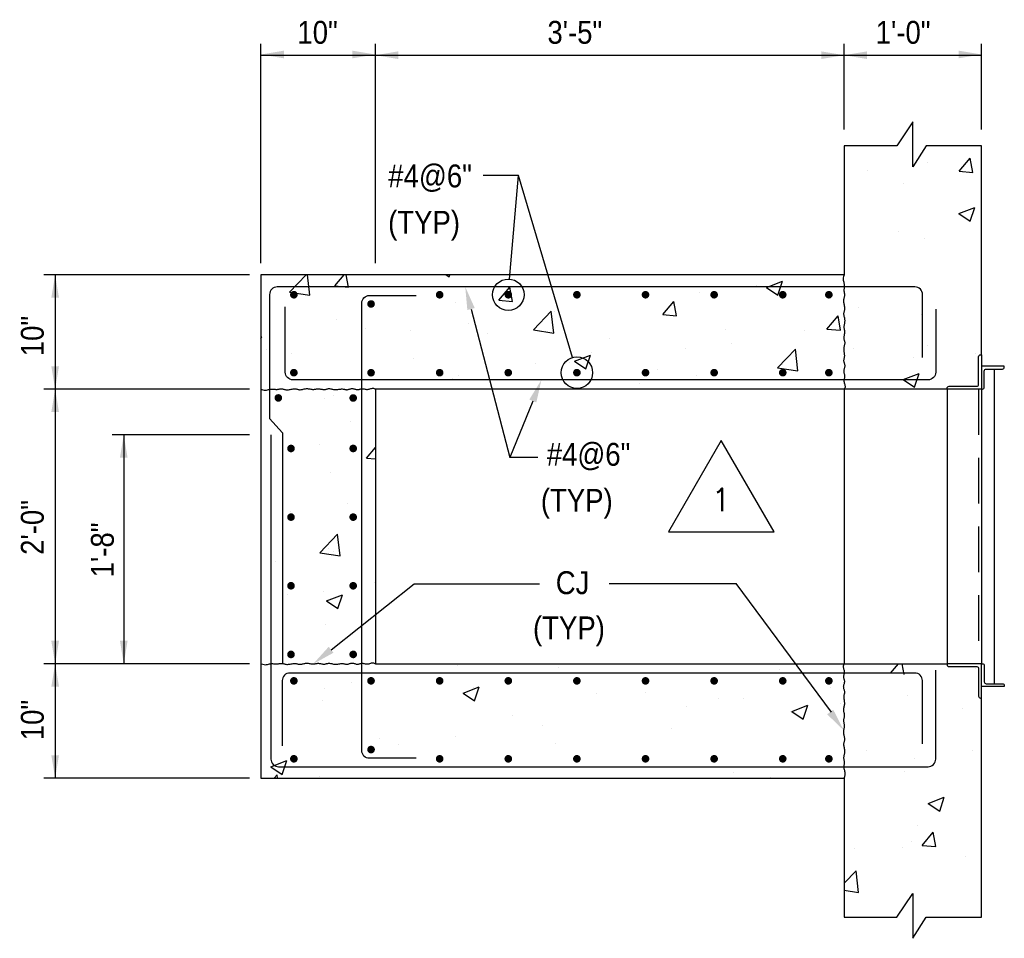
# Model space of a CAD drawing. Extents: x -747 to -707.5, y 95.5 to 123.3.
# Tile 10 of 18: x -733 to -727.6, y 102.9 to 108. Entities that reach past the tile are written whole.
import ezdxf
from ezdxf.enums import TextEntityAlignment as Align

# ---------------------------------------------------------------- set-up
doc = ezdxf.new("R2010")
doc.units = 0
doc.header["$MEASUREMENT"] = 0
doc.linetypes.add('HIDDEN', pattern=[0.375, 0.25, -0.125])
doc.layers.get('0').update_dxf_attribs({"color": 2, "linetype": 'CONTINUOUS'})
for name, color, linetype in [('NOTE-ANNO', 1, 'CONTINUOUS'), ('NOTE-ANNT', 1, 'CONTINUOUS'), ('S1', 1, 'CONTINUOUS'), ('S2', 2, 'CONTINUOUS'), ('S3', 3, 'CONTINUOUS'), ('S5', 1, 'CONTINUOUS'), ('S6', 1, 'CONTINUOUS'), ('S7', 3, 'CONTINUOUS'), ('S7R', 3, 'CONTINUOUS')]:
    doc.layers.add(name, color=color, linetype=linetype)
doc.styles.add('ANNTEXT', font='romans.shx')
doc.styles.add('SX-FRAC', font='SX-FRAC.shx', dxfattribs={"width": 0.9, "height": 1.543307})

# ---------------------------------------------------------------- blocks, each defined once
blk = doc.blocks.new('*X39')
at = {"color": 0}
for p, q in [((3009.73, 1960), (3009.73, 1960)), ((3026.59, 1955.37), (3032.38, 1962.26)), ((3033.77, 1954.74), (3032.38, 1962.26)), ((2978.62, 1955.74), (2978.62, 1955.74)), ((3026.59, 1955.37), (3033.77, 1954.74)), ((2997.2, 1948.83), (2997.2, 1948.83)), ((3026.3, 1933.18), (3034.7, 1936.41)), ((3026.3, 1933.18), (3032.27, 1929.15)), ((3032.27, 1929.15), (3034.7, 1936.4)), ((2994.54, 1923.65), (2994.54, 1923.65)), ((3008.27, 1920.05), (3008.27, 1920.05)), ((2675.12, 1892.03), (2683.84, 1901.11)), ((2685.8, 1890.37), (2684.55, 1901.11)), ((2698.96, 1895.22), (2703.9, 1901.11)), ((2706.13, 1894.59), (2704.93, 1901.11)), ((2757.43, 1901.11), (2758.99, 1900.06)), ((2758.99, 1900.06), (2759.34, 1901.11)), ((2925.47, 1894.48), (2933.87, 1897.7)), ((2931.44, 1890.45), (2933.88, 1897.7)), ((2675.12, 1892.03), (2685.8, 1890.37)), ((2698.96, 1895.22), (2706.13, 1894.6)), ((2785.03, 1887.69), (2790.82, 1894.59)), ((2792.21, 1887.06), (2790.82, 1894.59)), ((2823.72, 1894.93), (2823.72, 1894.93)), ((2890.15, 1891.56), (2890.15, 1891.56)), ((2920.19, 1895.52), (2920.19, 1895.52)), ((2925.47, 1894.48), (2931.44, 1890.45)), ((2762.11, 1886.48), (2762.11, 1886.48)), ((2785.03, 1887.69), (2792.2, 1887.07)), ((2871.1, 1880.16), (2876.89, 1887.06)), ((2878.28, 1879.53), (2876.89, 1887.06)), ((2803.19, 1872.17), (2812.54, 1881.91)), ((2813.87, 1870.51), (2812.54, 1881.91)), ((2814.36, 1881.59), (2814.36, 1881.59)), ((2973.67, 1884.14), (2973.67, 1884.14)), ((2699.78, 1877.48), (2699.78, 1877.48)), ((2768.91, 1875.6), (2768.91, 1875.6)), ((2871.1, 1880.16), (2878.28, 1879.54)), ((2957.17, 1872.63), (2962.96, 1879.53)), ((2964.35, 1872), (2962.96, 1879.53)), ((3006.82, 1880.11), (3006.82, 1880.11)), ((2714.94, 1873.16), (2714.94, 1873.16)), ((2738.87, 1871.65), (2738.87, 1871.65)), ((2779, 1870.45), (2779, 1870.45)), ((2803.19, 1872.17), (2813.87, 1870.51)), ((2903.68, 1872.12), (2903.68, 1872.12)), ((2945.2, 1871.66), (2945.2, 1871.66)), ((2957.17, 1872.63), (2964.35, 1872.01)), ((2660.21, 1868.46), (2660.59, 1868.61)), ((2660.21, 1867.46), (2660.59, 1868.61)), ((2843.05, 1867.75), (2843.05, 1867.75)), ((2907.11, 1865.04), (2907.11, 1865.04)), ((2663.09, 1861.67), (2663.09, 1861.67)), ((2833.7, 1860.11), (2833.7, 1860.11)), ((2882.88, 1862.66), (2882.88, 1862.66)), ((2931.26, 1852.3), (2940.61, 1862.04)), ((2941.94, 1850.65), (2940.61, 1862.04)), ((2971.17, 1862.33), (2971.17, 1862.33)), ((3009.85, 1864.15), (3009.85, 1864.15)), ((2676.18, 1859.75), (2676.18, 1859.75)), ((2740.24, 1857.04), (2740.24, 1857.04)), ((2822.26, 1854.98), (2822.26, 1854.98)), ((2824.65, 1855.77), (2833.05, 1859)), ((2824.65, 1855.77), (2830.61, 1851.75)), ((2830.62, 1851.75), (2833.05, 1859)), ((3002.42, 1857.79), (3002.42, 1857.79)), ((3035.23, 1859.63), (3035.23, 1859.63)), ((2804.3, 1854.33), (2804.3, 1854.33)), ((2868.36, 1851.63), (2868.36, 1851.63)), ((2931.26, 1852.3), (2941.93, 1850.65)), ((2934.07, 1854.17), (2934.07, 1854.17)), ((2760.65, 1846.53), (2760.65, 1846.53)), ((2763.72, 1848.1), (2763.72, 1848.1)), ((2888.62, 1848.19), (2888.62, 1848.19)), ((2932.42, 1848.92), (2932.42, 1848.92)), ((2932.44, 1845.78), (2932.44, 1845.78)), ((2996.47, 1846.21), (2996.47, 1846.21)), ((2997.1, 1846.16), (3005.5, 1849.39)), ((2997.1, 1846.16), (3003.07, 1842.14)), ((3003.07, 1842.13), (3005.5, 1849.39)), ((2858.58, 1844.23), (2858.58, 1844.23)), ((2693.74, 1836.09), (2693.74, 1836.09)), ((2698.33, 1837.53), (2698.33, 1837.53)), ((2707.3, 1824.32), (2707.3, 1824.32)), ((2691.06, 1812.16), (2691.06, 1812.16)), ((2715.61, 1804.96), (2720.21, 1810.44)), ((2715.61, 1804.96), (2720.21, 1804.56)), ((2696.87, 1797.58), (2696.87, 1797.58)), ((2705.78, 1780.94), (2705.78, 1780.94)), ((2675.74, 1776.99), (2675.74, 1776.99)), ((2691.03, 1755.27), (2700.38, 1765.01)), ((2701.71, 1753.61), (2700.38, 1765.01)), ((2695.41, 1757.64), (2695.41, 1757.64)), ((2691.03, 1755.27), (2701.71, 1753.62)), ((2698.34, 1755.73), (2698.34, 1755.73)), ((2667.69, 1750.84), (2667.69, 1750.84)), ((2719.66, 1739.6), (2719.66, 1739.6)), ((2674.21, 1733.61), (2674.21, 1733.61)), ((2693, 1734.72), (2693, 1734.72)), ((2694.62, 1730.05), (2703.02, 1733.28)), ((2700.59, 1726.02), (2703.02, 1733.27)), ((2694.62, 1730.05), (2700.59, 1726.03)), ((2693.95, 1717.69), (2693.95, 1717.69)), ((2763.36, 1696.14), (2763.36, 1696.14)), ((2816.43, 1695.19), (2816.43, 1695.19)), ((2990.47, 1692.11), (2994.67, 1697.11)), ((2997.65, 1691.48), (2996.61, 1697.11)), ((3034.85, 1694.75), (3034.85, 1694.75)), ((2688.09, 1692.27), (2688.09, 1692.27)), ((2932.08, 1693.82), (2932.08, 1693.82)), ((2693.38, 1684.13), (2693.38, 1684.13)), ((2707.88, 1687.14), (2707.88, 1687.14)), ((2754.81, 1686.74), (2754.81, 1686.74)), ((2766.25, 1681.74), (2774.65, 1684.96)), ((2771.94, 1684.43), (2771.94, 1684.43)), ((2772.22, 1677.71), (2774.65, 1684.96)), ((2959.07, 1684.77), (2959.07, 1684.77)), ((2766.25, 1681.74), (2772.22, 1677.71)), ((2836, 1681.73), (2836, 1681.73)), ((2862.1, 1681.81), (2862.1, 1681.81)), ((2900.06, 1679.02), (2900.06, 1679.02)), ((2999.52, 1680.37), (2999.52, 1680.37)), ((2692.49, 1677.74), (2692.49, 1677.74)), ((2883.58, 1674.83), (2883.58, 1674.83)), ((2913.62, 1678.79), (2913.62, 1678.79)), ((2938.71, 1672.13), (2947.11, 1675.35)), ((2944.68, 1668.1), (2947.11, 1675.35)), ((2964.11, 1676.31), (2964.11, 1676.31)), ((2792.12, 1669.8), (2792.12, 1669.8)), ((2937.91, 1671.92), (2937.91, 1671.92)), ((2938.71, 1672.13), (2944.67, 1668.1)), ((3028.17, 1673.61), (3028.17, 1673.61)), ((2807.79, 1664.85), (2807.79, 1664.85)), ((2762.35, 1658.87), (2762.35, 1658.87)), ((2875.58, 1662.92), (2875.58, 1662.92)), ((2722.14, 1657.78), (2722.14, 1657.78)), ((2732.31, 1654.92), (2732.31, 1654.92)), ((2814.97, 1655.24), (2814.97, 1655.24)), ((2977.91, 1651.83), (2977.91, 1651.83)), ((3033.33, 1651.37), (3033.33, 1651.37)), ((2665.42, 1643.03), (2673.83, 1646.26)), ((2665.42, 1643.03), (2671.39, 1639.01)), ((2671.39, 1639.01), (2673.83, 1646.26)), ((2753.36, 1646.79), (2753.36, 1646.79)), ((3003.29, 1647.42), (3003.29, 1647.42)), ((2667.16, 1637.11), (2668.62, 1638.86)), ((2668.95, 1637.11), (2668.63, 1638.86)), ((2691.03, 1637.8), (2691.03, 1637.8)), ((2907.93, 1639.81), (2907.93, 1639.81)), ((2998.06, 1640.42), (2998.06, 1640.42)), ((2927.5, 1637.44), (2927.5, 1637.44)), ((3010.33, 1623.81), (3018.74, 1627.04)), ((3010.33, 1623.81), (3016.3, 1619.79)), ((3016.3, 1619.78), (3018.74, 1627.04)), ((3004.8, 1612.29), (3004.8, 1612.29)), ((3007.12, 1601.84), (3012.91, 1608.74)), ((3014.3, 1601.21), (3012.91, 1608.74)), ((3001.76, 1604.04), (3001.76, 1604.04)), ((3007.12, 1601.84), (3014.3, 1601.22)), ((2971.72, 1600.09), (2971.72, 1600.09)), ((2996.6, 1600.48), (2996.6, 1600.48)), ((3030.11, 1596.17), (3030.11, 1596.17)), ((2966.21, 1582.05), (2972.43, 1588.53)), ((2973.75, 1577.13), (2972.43, 1588.53)), ((2966.21, 1578.31), (2973.75, 1577.14)), ((2972.96, 1580.23), (2972.96, 1580.23))]:
    blk.add_line(p, q, dxfattribs=at)
blk = doc.blocks.new('ZA_REV')
blk.add_lwpolyline([(1.732, -1), (0, 2), (-1.732, -1)], close=True)

msp = doc.modelspace()

# ---------------------------------------------------------------- linework, layer by layer
at = {"layer": 'S1'}
msp.add_line((-728.5057, 105.9494), (-728.5057, 104.4494), dxfattribs=at)
at = {"layer": 'S1', "color": 2}
for points in [[(-727.7557, 106.1369), (-727.7557, 107.2792), (-728.0585, 107.2792), (-728.1314, 107.1646), (-728.1314, 107.4094), (-728.2174, 107.2792), (-728.5057, 107.2792), (-728.5057, 106.5744), (-731.6932, 106.5744), (-731.6932, 103.8244), (-728.5057, 103.8244), (-728.5057, 103.0639), (-728.2174, 103.0639), (-728.1314, 103.1941), (-728.1314, 102.9493), (-728.0585, 103.0639), (-727.7557, 103.0639), (-727.7557, 104.2619)], [(-727.9432, 105.9494), (-731.0682, 105.9494), (-731.0682, 104.4494), (-727.9432, 104.4494)]]:
    msp.add_lwpolyline(points, dxfattribs=at)
at = {"layer": 'S1', "color": 1}
for points in [[(-728.5057, 106.5744), (-728.5089, 106.5651), (-728.5107, 106.5571), (-728.5112, 106.55), (-728.5108, 106.5438), (-728.5099, 106.5383), (-728.5085, 106.5333), (-728.5072, 106.5286), (-728.5061, 106.5241), (-728.5054, 106.5196), (-728.5052, 106.5152), (-728.5053, 106.5107), (-728.5056, 106.5063), (-728.5061, 106.502), (-728.5065, 106.4977), (-728.5069, 106.4935), (-728.507, 106.4895), (-728.5069, 106.4856), (-728.5065, 106.4818), (-728.506, 106.4781), (-728.5054, 106.4744), (-728.5049, 106.4709), (-728.5045, 106.4674), (-728.5042, 106.4639), (-728.5043, 106.4603), (-728.5047, 106.4568), (-728.5054, 106.4532), (-728.5062, 106.4496), (-728.5071, 106.4458), (-728.508, 106.4419), (-728.5087, 106.4379), (-728.5092, 106.4336), (-728.5093, 106.4291), (-728.509, 106.4244), (-728.5084, 106.4195), (-728.5075, 106.4145), (-728.5066, 106.4094), (-728.5057, 106.4044), (-728.5049, 106.3994), (-728.5043, 106.3946), (-728.5041, 106.39), (-728.5043, 106.3857), (-728.5049, 106.3816), (-728.5057, 106.3778), (-728.5066, 106.374), (-728.5074, 106.3704), (-728.5082, 106.3667), (-728.5087, 106.3631), (-728.5089, 106.3594), (-728.5086, 106.3556), (-728.5079, 106.3517), (-728.507, 106.3477), (-728.5059, 106.3435), (-728.5049, 106.3392), (-728.5039, 106.3348), (-728.5032, 106.3303), (-728.5028, 106.3257), (-728.5029, 106.321), (-728.5033, 106.3162), (-728.504, 106.3114), (-728.5048, 106.3066), (-728.5056, 106.3018), (-728.5064, 106.2973), (-728.5069, 106.2929), (-728.5072, 106.2887), (-728.5071, 106.2847), (-728.5067, 106.281), (-728.5061, 106.2775), (-728.5053, 106.274), (-728.5046, 106.2706), (-728.504, 106.2672), (-728.5036, 106.2637), (-728.5035, 106.2602), (-728.5037, 106.2564), (-728.5043, 106.2525), (-728.5051, 106.2486), (-728.5059, 106.2446), (-728.5067, 106.2406), (-728.5074, 106.2367), (-728.5079, 106.2328), (-728.508, 106.2291), (-728.5078, 106.2256), (-728.5071, 106.2223), (-728.5063, 106.219), (-728.5054, 106.2159), (-728.5044, 106.2127), (-728.5036, 106.2095), (-728.5031, 106.2062), (-728.5028, 106.2027), (-728.5031, 106.1991), (-728.5036, 106.1953), (-728.5044, 106.1914), (-728.5054, 106.1873), (-728.5064, 106.183), (-728.5072, 106.1785), (-728.5079, 106.1738), (-728.5082, 106.169), (-728.5082, 106.164), (-728.5078, 106.1589), (-728.5073, 106.1538), (-728.5066, 106.1487), (-728.5058, 106.1437), (-728.5052, 106.1388), (-728.5048, 106.1342), (-728.5047, 106.1299), (-728.505, 106.1259), (-728.5055, 106.1223), (-728.5063, 106.1189), (-728.5071, 106.1157), (-728.5079, 106.1126), (-728.5085, 106.1096), (-728.5089, 106.1067), (-728.5089, 106.1037), (-728.5084, 106.1006), (-728.5076, 106.0974), (-728.5066, 106.0941), (-728.5054, 106.0908), (-728.5043, 106.0873), (-728.5033, 106.0838), (-728.5027, 106.0802), (-728.5024, 106.0766), (-728.5027, 106.0729), (-728.5033, 106.0692), (-728.5043, 106.0655), (-728.5054, 106.0618), (-728.5065, 106.0581), (-728.5074, 106.0545), (-728.5081, 106.051), (-728.5085, 106.0477), (-728.5083, 106.0445), (-728.5077, 106.0414), (-728.5069, 106.0383), (-728.5059, 106.0353), (-728.505, 106.0322), (-728.5041, 106.029), (-728.5035, 106.0256), (-728.5033, 106.0221), (-728.5035, 106.0183), (-728.5041, 106.0143), (-728.5049, 106.0101), (-728.5057, 106.0058), (-728.5065, 106.0014), (-728.507, 105.9969), (-728.5071, 105.9924), (-728.5067, 105.988), (-728.5057, 105.9835), (-728.5042, 105.9791), (-728.5028, 105.9746), (-728.5016, 105.97), (-728.5009, 105.9653), (-728.5012, 105.9603), (-728.5027, 105.955), (-728.5057, 105.9494)], [(-731.6932, 105.9494), (-731.6839, 105.9462), (-731.6758, 105.9444), (-731.6688, 105.9439), (-731.6626, 105.9442), (-731.6571, 105.9452), (-731.6521, 105.9465), (-731.6474, 105.9479), (-731.6429, 105.949), (-731.6384, 105.9497), (-731.6339, 105.9499), (-731.6294, 105.9498), (-731.625, 105.9494), (-731.6207, 105.949), (-731.6164, 105.9486), (-731.6123, 105.9482), (-731.6082, 105.9481), (-731.6043, 105.9482), (-731.6005, 105.9486), (-731.5968, 105.9491), (-731.5932, 105.9497), (-731.5896, 105.9502), (-731.5861, 105.9506), (-731.5826, 105.9508), (-731.5791, 105.9508), (-731.5756, 105.9504), (-731.572, 105.9497), (-731.5683, 105.9489), (-731.5646, 105.948), (-731.5607, 105.9471), (-731.5566, 105.9464), (-731.5524, 105.9459), (-731.5479, 105.9458), (-731.5432, 105.9461), (-731.5382, 105.9467), (-731.5332, 105.9475), (-731.5282, 105.9485), (-731.5231, 105.9494), (-731.5181, 105.9502), (-731.5133, 105.9508), (-731.5088, 105.951), (-731.5044, 105.9508), (-731.5004, 105.9502), (-731.4965, 105.9494), (-731.4928, 105.9485), (-731.4891, 105.9476), (-731.4855, 105.9469), (-731.4819, 105.9463), (-731.4782, 105.9462), (-731.4744, 105.9465), (-731.4704, 105.9472), (-731.4664, 105.9481), (-731.4622, 105.9491), (-731.458, 105.9502), (-731.4536, 105.9511), (-731.4491, 105.9519), (-731.4444, 105.9522), (-731.4397, 105.9522), (-731.4349, 105.9517), (-731.4301, 105.9511), (-731.4253, 105.9503), (-731.4206, 105.9494), (-731.416, 105.9487), (-731.4116, 105.9481), (-731.4074, 105.9479), (-731.4035, 105.948), (-731.3998, 105.9484), (-731.3962, 105.949), (-731.3928, 105.9497), (-731.3894, 105.9505), (-731.386, 105.9511), (-731.3825, 105.9515), (-731.3789, 105.9516), (-731.3751, 105.9513), (-731.3713, 105.9508), (-731.3673, 105.95), (-731.3633, 105.9492), (-731.3593, 105.9483), (-731.3554, 105.9476), (-731.3516, 105.9472), (-731.3479, 105.947), (-731.3444, 105.9473), (-731.341, 105.9479), (-731.3378, 105.9488), (-731.3346, 105.9497), (-731.3314, 105.9506), (-731.3282, 105.9514), (-731.3249, 105.952), (-731.3215, 105.9522), (-731.3179, 105.952), (-731.3141, 105.9514), (-731.3101, 105.9506), (-731.306, 105.9497), (-731.3017, 105.9487), (-731.2972, 105.9478), (-731.2926, 105.9472), (-731.2877, 105.9468), (-731.2828, 105.9469), (-731.2777, 105.9472), (-731.2725, 105.9478), (-731.2674, 105.9485), (-731.2624, 105.9492), (-731.2575, 105.9498), (-731.2529, 105.9502), (-731.2486, 105.9504), (-731.2447, 105.9501), (-731.241, 105.9495), (-731.2376, 105.9488), (-731.2344, 105.948), (-731.2314, 105.9472), (-731.2284, 105.9466), (-731.2254, 105.9462), (-731.2224, 105.9462), (-731.2193, 105.9467), (-731.2161, 105.9475), (-731.2129, 105.9485), (-731.2095, 105.9497), (-731.2061, 105.9508), (-731.2026, 105.9517), (-731.199, 105.9524), (-731.1954, 105.9526), (-731.1917, 105.9524), (-731.1879, 105.9517), (-731.1842, 105.9508), (-731.1805, 105.9497), (-731.1768, 105.9486), (-731.1733, 105.9476), (-731.1698, 105.9469), (-731.1664, 105.9466), (-731.1632, 105.9468), (-731.1601, 105.9473), (-731.1571, 105.9482), (-731.154, 105.9491), (-731.1509, 105.9501), (-731.1477, 105.951), (-731.1444, 105.9516), (-731.1408, 105.9518), (-731.137, 105.9516), (-731.133, 105.951), (-731.1289, 105.9502), (-731.1245, 105.9494), (-731.1201, 105.9486), (-731.1157, 105.9481), (-731.1112, 105.948), (-731.1067, 105.9484), (-731.1023, 105.9494), (-731.0978, 105.9508), (-731.0934, 105.9523), (-731.0888, 105.9535), (-731.084, 105.9541), (-731.079, 105.9539), (-731.0738, 105.9524), (-731.0682, 105.9494)], [(-731.6932, 104.4494), (-731.6839, 104.4462), (-731.6758, 104.4444), (-731.6688, 104.4439), (-731.6626, 104.4442), (-731.6571, 104.4452), (-731.6521, 104.4465), (-731.6474, 104.4479), (-731.6429, 104.449), (-731.6384, 104.4497), (-731.6339, 104.4499), (-731.6294, 104.4498), (-731.625, 104.4494), (-731.6207, 104.449), (-731.6164, 104.4486), (-731.6123, 104.4482), (-731.6082, 104.4481), (-731.6043, 104.4482), (-731.6005, 104.4486), (-731.5968, 104.4491), (-731.5932, 104.4497), (-731.5896, 104.4502), (-731.5861, 104.4506), (-731.5826, 104.4508), (-731.5791, 104.4508), (-731.5756, 104.4504), (-731.572, 104.4497), (-731.5683, 104.4489), (-731.5646, 104.448), (-731.5607, 104.4471), (-731.5566, 104.4464), (-731.5524, 104.4459), (-731.5479, 104.4458), (-731.5432, 104.4461), (-731.5382, 104.4467), (-731.5332, 104.4475), (-731.5282, 104.4485), (-731.5231, 104.4494), (-731.5181, 104.4502), (-731.5133, 104.4508), (-731.5088, 104.451), (-731.5044, 104.4508), (-731.5004, 104.4502), (-731.4965, 104.4494), (-731.4928, 104.4485), (-731.4891, 104.4476), (-731.4855, 104.4469), (-731.4819, 104.4463), (-731.4782, 104.4462), (-731.4744, 104.4465), (-731.4704, 104.4472), (-731.4664, 104.4481), (-731.4622, 104.4491), (-731.458, 104.4502), (-731.4536, 104.4511), (-731.4491, 104.4519), (-731.4444, 104.4522), (-731.4397, 104.4522), (-731.4349, 104.4517), (-731.4301, 104.4511), (-731.4253, 104.4503), (-731.4206, 104.4494), (-731.416, 104.4487), (-731.4116, 104.4481), (-731.4074, 104.4479), (-731.4035, 104.448), (-731.3998, 104.4484), (-731.3962, 104.449), (-731.3928, 104.4497), (-731.3894, 104.4505), (-731.386, 104.4511), (-731.3825, 104.4515), (-731.3789, 104.4516), (-731.3751, 104.4513), (-731.3713, 104.4508), (-731.3673, 104.45), (-731.3633, 104.4492), (-731.3593, 104.4483), (-731.3554, 104.4476), (-731.3516, 104.4472), (-731.3479, 104.447), (-731.3444, 104.4473), (-731.341, 104.4479), (-731.3378, 104.4488), (-731.3346, 104.4497), (-731.3314, 104.4506), (-731.3282, 104.4514), (-731.3249, 104.452), (-731.3215, 104.4522), (-731.3179, 104.452), (-731.3141, 104.4514), (-731.3101, 104.4506), (-731.306, 104.4497), (-731.3017, 104.4487), (-731.2972, 104.4478), (-731.2926, 104.4472), (-731.2877, 104.4468), (-731.2828, 104.4469), (-731.2777, 104.4472), (-731.2725, 104.4478), (-731.2674, 104.4485), (-731.2624, 104.4492), (-731.2575, 104.4498), (-731.2529, 104.4502), (-731.2486, 104.4504), (-731.2447, 104.4501), (-731.241, 104.4495), (-731.2376, 104.4488), (-731.2344, 104.448), (-731.2314, 104.4472), (-731.2284, 104.4466), (-731.2254, 104.4462), (-731.2224, 104.4462), (-731.2193, 104.4467), (-731.2161, 104.4475), (-731.2129, 104.4485), (-731.2095, 104.4497), (-731.2061, 104.4508), (-731.2026, 104.4517), (-731.199, 104.4524), (-731.1954, 104.4526), (-731.1917, 104.4524), (-731.1879, 104.4517), (-731.1842, 104.4508), (-731.1805, 104.4497), (-731.1768, 104.4486), (-731.1733, 104.4476), (-731.1698, 104.4469), (-731.1664, 104.4466), (-731.1632, 104.4468), (-731.1601, 104.4473), (-731.1571, 104.4482), (-731.154, 104.4491), (-731.1509, 104.4501), (-731.1477, 104.451), (-731.1444, 104.4516), (-731.1408, 104.4518), (-731.137, 104.4516), (-731.133, 104.451), (-731.1289, 104.4502), (-731.1245, 104.4494), (-731.1201, 104.4486), (-731.1157, 104.4481), (-731.1112, 104.448), (-731.1067, 104.4484), (-731.1023, 104.4494), (-731.0978, 104.4508), (-731.0934, 104.4523), (-731.0888, 104.4535), (-731.084, 104.4541), (-731.079, 104.4539), (-731.0738, 104.4524), (-731.0682, 104.4494)], [(-728.5057, 103.8244), (-728.5024, 103.8337), (-728.5006, 103.8417), (-728.5001, 103.8488), (-728.5005, 103.855), (-728.5014, 103.8605), (-728.5028, 103.8655), (-728.5041, 103.8702), (-728.5052, 103.8747), (-728.5059, 103.8792), (-728.5061, 103.8837), (-728.506, 103.8881), (-728.5057, 103.8925), (-728.5052, 103.8969), (-728.5048, 103.9011), (-728.5044, 103.9053), (-728.5043, 103.9093), (-728.5044, 103.9133), (-728.5048, 103.9171), (-728.5053, 103.9208), (-728.5059, 103.9244), (-728.5064, 103.9279), (-728.5069, 103.9315), (-728.5071, 103.935), (-728.507, 103.9385), (-728.5066, 103.942), (-728.5059, 103.9456), (-728.5051, 103.9492), (-728.5042, 103.953), (-728.5033, 103.9569), (-728.5026, 103.961), (-728.5021, 103.9652), (-728.502, 103.9697), (-728.5023, 103.9744), (-728.5029, 103.9793), (-728.5038, 103.9843), (-728.5047, 103.9894), (-728.5056, 103.9945), (-728.5064, 103.9994), (-728.507, 104.0042), (-728.5072, 104.0088), (-728.507, 104.0131), (-728.5064, 104.0172), (-728.5057, 104.0211), (-728.5047, 104.0248), (-728.5039, 104.0285), (-728.5031, 104.0321), (-728.5026, 104.0357), (-728.5024, 104.0394), (-728.5027, 104.0432), (-728.5034, 104.0471), (-728.5043, 104.0512), (-728.5054, 104.0553), (-728.5064, 104.0596), (-728.5074, 104.064), (-728.5081, 104.0685), (-728.5085, 104.0731), (-728.5084, 104.0779), (-728.508, 104.0827), (-728.5073, 104.0875), (-728.5065, 104.0923), (-728.5057, 104.097), (-728.5049, 104.1016), (-728.5044, 104.106), (-728.5041, 104.1102), (-728.5042, 104.1141), (-728.5046, 104.1178), (-728.5052, 104.1214), (-728.506, 104.1248), (-728.5067, 104.1282), (-728.5073, 104.1316), (-728.5077, 104.1351), (-728.5078, 104.1387), (-728.5076, 104.1424), (-728.507, 104.1463), (-728.5062, 104.1503), (-728.5054, 104.1543), (-728.5046, 104.1582), (-728.5039, 104.1622), (-728.5034, 104.166), (-728.5033, 104.1697), (-728.5036, 104.1732), (-728.5042, 104.1765), (-728.505, 104.1798), (-728.5059, 104.183), (-728.5069, 104.1862), (-728.5077, 104.1894), (-728.5083, 104.1927), (-728.5085, 104.1961), (-728.5083, 104.1997), (-728.5077, 104.2035), (-728.5069, 104.2074), (-728.5059, 104.2116), (-728.505, 104.2159), (-728.5041, 104.2203), (-728.5034, 104.225), (-728.5031, 104.2298), (-728.5031, 104.2348), (-728.5035, 104.2399), (-728.5041, 104.245), (-728.5047, 104.2502), (-728.5055, 104.2552), (-728.5061, 104.26), (-728.5065, 104.2646), (-728.5066, 104.2689), (-728.5063, 104.2729), (-728.5058, 104.2765), (-728.505, 104.2799), (-728.5042, 104.2831), (-728.5034, 104.2862), (-728.5028, 104.2892), (-728.5024, 104.2922), (-728.5024, 104.2952), (-728.5029, 104.2983), (-728.5037, 104.3014), (-728.5047, 104.3047), (-728.5059, 104.3081), (-728.507, 104.3115), (-728.508, 104.315), (-728.5086, 104.3186), (-728.5089, 104.3222), (-728.5086, 104.3259), (-728.508, 104.3296), (-728.507, 104.3334), (-728.5059, 104.3371), (-728.5049, 104.3407), (-728.5039, 104.3443), (-728.5032, 104.3478), (-728.5029, 104.3511), (-728.503, 104.3543), (-728.5036, 104.3575), (-728.5044, 104.3605), (-728.5054, 104.3635), (-728.5064, 104.3666), (-728.5072, 104.3698), (-728.5078, 104.3732), (-728.5081, 104.3767), (-728.5078, 104.3805), (-728.5072, 104.3845), (-728.5064, 104.3887), (-728.5056, 104.393), (-728.5048, 104.3974), (-728.5043, 104.4019), (-728.5042, 104.4064), (-728.5046, 104.4109), (-728.5057, 104.4153), (-728.5071, 104.4197), (-728.5085, 104.4242), (-728.5097, 104.4288), (-728.5104, 104.4336), (-728.5101, 104.4385), (-728.5086, 104.4438), (-728.5057, 104.4494)]]:
    msp.add_lwpolyline(points, dxfattribs=at)
at = {"layer": 'S2', "color": 5}
msp.add_line((-727.6853, 106.0588), (-727.6853, 104.34), dxfattribs=at)
at = {"layer": 'S2', "color": 3, "linetype": 'CONTINUOUS'}
for p, q in [((-727.9432, 105.9494), (-727.9432, 104.4494)), ((-727.7557, 105.9494), (-727.7557, 104.4494))]:
    msp.add_line(p, q, dxfattribs=at)
at = {"layer": 'S2', "color": 2, "linetype": 'HIDDEN'}
msp.add_line((-727.7713, 105.9494), (-727.7713, 104.4494), dxfattribs=at)
at = {"layer": 'S2', "color": 3, "linetype": 'CONTINUOUS'}
for points in [[(-727.7557, 106.1369), (-727.7557, 105.9494), (-727.9432, 105.9494), (-727.9432, 105.9546, -0.414214), (-727.9327, 105.965), (-727.7817, 105.965, 0.414214), (-727.7713, 105.9755), (-727.7713, 106.1265, -0.414214), (-727.7609, 106.1369)], [(-727.6307, 106.0744), (-727.7557, 106.0744), (-727.7557, 105.9494), (-727.7504, 105.9494, 0.414214), (-727.74, 105.9598), (-727.74, 106.0484, -0.414214), (-727.7296, 106.0588), (-727.6411, 106.0588, 0.414214), (-727.6307, 106.0692)], [(-727.7557, 104.2619), (-727.7557, 104.4494), (-727.9432, 104.4494), (-727.9432, 104.4442, 0.414214), (-727.9327, 104.4338), (-727.7817, 104.4338, -0.414214), (-727.7713, 104.4234), (-727.7713, 104.2723, 0.414214), (-727.7609, 104.2619)], [(-727.6307, 104.3244), (-727.7557, 104.3244), (-727.7557, 104.4494), (-727.7504, 104.4494, -0.414214), (-727.74, 104.439), (-727.74, 104.3505, 0.414214), (-727.7296, 104.34), (-727.6411, 104.34, -0.414214), (-727.6307, 104.3296)]]:
    msp.add_lwpolyline(points, format="xyb", close=True, dxfattribs=at)
at = {"layer": 'S3', "color": 4}
for points in [[(-728.0774, 106.1213), (-728.0774, 106.4663, 0.414214), (-728.119, 106.508), (-731.6046, 106.508, 0.414214), (-731.6463, 106.4663), (-731.6463, 106.1096), (-731.6463, 105.7893), (-731.576, 105.7111), (-731.576, 104.4494)], [(-730.8455, 103.9326), (-731.1007, 103.9326, -0.414214), (-731.1424, 103.9743), (-731.1424, 106.4195, -0.414214), (-731.1007, 106.4611), (-730.8455, 106.4611)], [(-728.0056, 106.3869), (-728.0056, 106.0419, -0.414214), (-728.0472, 106.0002), (-731.5187, 106.0002, -0.414214), (-731.5603, 106.0419), (-731.5603, 106.3986)], [(-731.6385, 105.6994), (-731.6385, 103.9286, 0.414214), (-731.5968, 103.8869)], [(-731.5968, 103.8869), (-728.0474, 103.8869, 0.414214), (-728.0057, 103.9286), (-728.0057, 104.4143)], [(-728.0783, 104.0119), (-728.0783, 104.357, 0.414214), (-728.12, 104.3986), (-731.5352, 104.3986, 0.414214), (-731.5768, 104.357), (-731.5768, 104.0002)]]:
    msp.add_lwpolyline(points, format="xyb", dxfattribs=at)
at = {"layer": 'S3', "const_width": 0.0208}
for points in [[(-731.5239, 106.465, -1), (-731.503, 106.465, -1)], [(-730.727, 106.465, -1), (-730.7062, 106.465, -1)], [(-730.352, 106.465, -1), (-730.3312, 106.465, -1)], [(-729.977, 106.465, -1), (-729.9562, 106.465, -1)], [(-729.602, 106.465, -1), (-729.5812, 106.465, -1)], [(-729.227, 106.465, -1), (-729.2062, 106.465, -1)], [(-728.852, 106.465, -1), (-728.8312, 106.465, -1)], [(-728.5999, 106.465, -1), (-728.5791, 106.465, -1)], [(-731.102, 106.4146, -1), (-731.0812, 106.4146, -1)], [(-731.5239, 106.0393, 1), (-731.503, 106.0393, 1)], [(-731.102, 106.0391, 1), (-731.0812, 106.0391, 1)], [(-730.727, 106.0393, 1), (-730.7062, 106.0393, 1)], [(-730.352, 106.0393, 1), (-730.3312, 106.0393, 1)], [(-729.977, 106.0393, 1), (-729.9562, 106.0393, 1)], [(-729.602, 106.0393, 1), (-729.5812, 106.0393, 1)], [(-729.227, 106.0393, 1), (-729.2062, 106.0393, 1)], [(-728.852, 106.0393, 1), (-728.8312, 106.0393, 1)], [(-728.5999, 106.0393, 1), (-728.5791, 106.0393, 1)], [(-731.588, 105.9012, 1), (-731.6088, 105.9012, 1)], [(-731.1997, 105.9009, -1), (-731.1788, 105.9009, -1)], [(-731.5187, 105.6252, 1), (-731.5395, 105.6252, 1)], [(-731.1997, 105.6252, -1), (-731.1788, 105.6252, -1)], [(-731.5187, 105.2502, 1), (-731.5395, 105.2502, 1)], [(-731.1997, 105.2502, -1), (-731.1788, 105.2502, -1)], [(-731.5187, 104.8752, 1), (-731.5395, 104.8752, 1)], [(-731.1997, 104.8752, -1), (-731.1788, 104.8752, -1)], [(-731.5187, 104.5002, 1), (-731.5395, 104.5002, 1)], [(-731.1997, 104.5002, -1), (-731.1788, 104.5002, -1)], [(-731.5239, 104.3557, -1), (-731.503, 104.3557, -1)], [(-731.102, 104.3559, -1), (-731.0812, 104.3559, -1)], [(-730.727, 104.3557, -1), (-730.7062, 104.3557, -1)], [(-730.352, 104.3557, -1), (-730.3312, 104.3557, -1)], [(-729.977, 104.3557, -1), (-729.9562, 104.3557, -1)], [(-729.602, 104.3557, -1), (-729.5812, 104.3557, -1)], [(-729.227, 104.3557, -1), (-729.2062, 104.3557, -1)], [(-728.852, 104.3557, -1), (-728.8312, 104.3557, -1)], [(-728.5999, 104.3557, -1), (-728.5791, 104.3557, -1)], [(-731.102, 103.9803, 1), (-731.0812, 103.9803, 1)], [(-731.5239, 103.9299, 1), (-731.503, 103.9299, 1)], [(-730.727, 103.9299, 1), (-730.7062, 103.9299, 1)], [(-730.352, 103.9299, 1), (-730.3312, 103.9299, 1)], [(-729.977, 103.9299, 1), (-729.9562, 103.9299, 1)], [(-729.602, 103.9299, 1), (-729.5812, 103.9299, 1)], [(-729.227, 103.9299, 1), (-729.2062, 103.9299, 1)], [(-728.852, 103.9299, 1), (-728.8312, 103.9299, 1)], [(-728.5999, 103.9299, 1), (-728.5791, 103.9299, 1)]]:
    msp.add_lwpolyline(points, format="xyb", close=True, dxfattribs=at)
at = {"layer": 'S3', "color": 1}
msp.add_solid([(-730.5665, 106.5067), (-730.5661, 106.5068), (-730.5666, 106.508)], dxfattribs=at)
at = {"layer": 'S5'}
for p, q in [((-731.6932, 106.6369), (-731.6932, 107.8361)), ((-731.0682, 106.6369), (-731.0682, 107.8361)), ((-728.5057, 107.3674), (-728.5057, 107.8361)), ((-727.7557, 107.3674), (-727.7557, 107.8361)), ((-731.7557, 106.5744), (-732.8807, 106.5744)), ((-731.7557, 105.9494), (-732.8807, 105.9494)), ((-731.7557, 105.6994), (-732.5057, 105.6994)), ((-731.7557, 104.4494), (-732.8807, 104.4494)), ((-731.7557, 103.8244), (-732.8807, 103.8244))]:
    msp.add_line(p, q, dxfattribs=at)
at = {"layer": 'S5', "color": 1}
for p, q in [((-731.6932, 107.7736), (-727.7557, 107.7736)), ((-732.8182, 106.5744), (-732.8182, 103.8244)), ((-732.4432, 105.6994), (-732.4432, 104.4494))]:
    msp.add_line(p, q, dxfattribs=at)
for points in [[(-731.5682, 107.7567), (-731.5682, 107.7984), (-731.6932, 107.7775)], [(-731.1932, 107.7984), (-731.1932, 107.7567), (-731.0682, 107.7775)], [(-730.9432, 107.7528), (-730.9432, 107.7945), (-731.0682, 107.7736)], [(-728.6307, 107.7945), (-728.6307, 107.7528), (-728.5057, 107.7736)], [(-728.3807, 107.7945), (-728.3807, 107.7528), (-728.5057, 107.7736)], [(-727.8807, 107.7567), (-727.8807, 107.7984), (-727.7557, 107.7775)], [(-732.839, 106.4494), (-732.7973, 106.4494), (-732.8182, 106.5744)], [(-732.7973, 106.0744), (-732.839, 106.0744), (-732.8182, 105.9494)], [(-732.839, 105.8244), (-732.7973, 105.8244), (-732.8182, 105.9494)], [(-732.464, 105.5744), (-732.4223, 105.5744), (-732.4432, 105.6994)], [(-732.7973, 104.5744), (-732.839, 104.5744), (-732.8182, 104.4494)], [(-732.4223, 104.5744), (-732.464, 104.5744), (-732.4432, 104.4494)], [(-732.839, 104.3244), (-732.7973, 104.3244), (-732.8182, 104.4494)], [(-732.7973, 103.9494), (-732.839, 103.9494), (-732.8182, 103.8244)]]:
    msp.add_solid(points, dxfattribs=at)
at = {"layer": 'S7', "color": 1}
for p, q in [((-731.3102, 104.5256), (-730.8567, 104.885)), ((-730.8567, 104.885), (-730.1718, 104.885)), ((-729.7909, 104.8876), (-729.0965, 104.8876)), ((-728.5753, 104.1854), (-729.0965, 104.8876))]:
    msp.add_line(p, q, dxfattribs=at)
for points in [[(-731.2972, 104.5092), (-731.3231, 104.5419), (-731.4081, 104.4479)], [(-728.5654, 104.1978), (-728.5989, 104.173), (-728.5077, 104.085)]]:
    msp.add_solid(points, dxfattribs=at)
at = {"layer": 'S7R', "color": 1}
for p, q in [((-730.2863, 107.116), (-730.4797, 107.116)), ((-730.3343, 106.5506), (-730.2863, 107.116)), ((-729.991, 106.1216), (-730.2863, 107.116)), ((-730.5452, 106.3871), (-730.3331, 105.5753)), ((-730.2075, 105.8844), (-730.3331, 105.5753)), ((-730.1808, 105.5753), (-730.3331, 105.5753))]:
    msp.add_line(p, q, dxfattribs=at)
for centre in [(-730.3416, 106.465), (-729.9666, 106.0393)]:
    msp.add_circle(centre, 0.0859, dxfattribs=at)
for points in [[(-730.5653, 106.3818), (-730.525, 106.3923), (-730.5768, 106.508)], [(-730.2268, 105.8922), (-730.1882, 105.8765), (-730.1605, 106.0002)]]:
    msp.add_solid(points, dxfattribs=at)

# ---------------------------------------------------------------- block references
at = {"layer": 'NOTE-ANNO'}
ref = msp.add_blockref('ZA_REV', (-729.1779, 105.3356), dxfattribs=dict(at, xscale=0.1666666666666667, yscale=0.1666666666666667, zscale=0.1666666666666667))
ref.add_attrib('REVISION', '1', dxfattribs={"layer": 'NOTE-ANNT', "height": 0.125, "style": 'ANNTEXT'}).set_placement((-729.1779, 105.3452), align=Align.MIDDLE)
at = {"layer": 'S6', "color": 1, "xscale": 0.01041666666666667, "yscale": 0.01041666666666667, "zscale": 0.01041666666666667}
msp.add_blockref('*X39', (-759.4037, 86.7712), dxfattribs=at)

# ---------------------------------------------------------------- texts
at = {"layer": 'S5', "color": 2, "style": 'SX-FRAC', "width": 0.9}
for s, p in [('10"', (-731.4942, 107.836)), ('3\'-5"', (-730.1277, 107.8361)), ('1\'-0"', (-728.3334, 107.836))]:
    msp.add_text(s, height=0.125, dxfattribs=at).set_placement(p)
for s, p in [('10"', (-732.8804, 106.1291)), ('2\'-0"', (-732.8804, 105.0441)), ('1\'-8"', (-732.4976, 104.9213)), ('10"', (-732.8804, 104.0314))]:
    msp.add_text(s, height=0.125, rotation=90, dxfattribs=at).set_placement(p)
at = {"layer": 'S7', "color": 2, "style": 'SX-FRAC', "width": 0.9}
for s, p in [('CJ', (-730.0822, 104.8295)), ('(TYP)', (-730.2065, 104.5825))]:
    msp.add_text(s, height=0.125, dxfattribs=at).set_placement(p)
at = {"layer": 'S7R', "color": 2, "style": 'SX-FRAC', "width": 0.9}
msp.add_text('#4@6"', height=0.125, dxfattribs=at).set_placement((-730.5403, 107.0516), align=Align.RIGHT)
for s, p in [('(TYP)', (-730.9982, 106.7984)), ('#4@6"', (-730.1315, 105.5308)), ('(TYP)', (-730.1636, 105.2791))]:
    msp.add_text(s, height=0.125, dxfattribs=at).set_placement(p)

doc.saveas('drawing.dxf')
